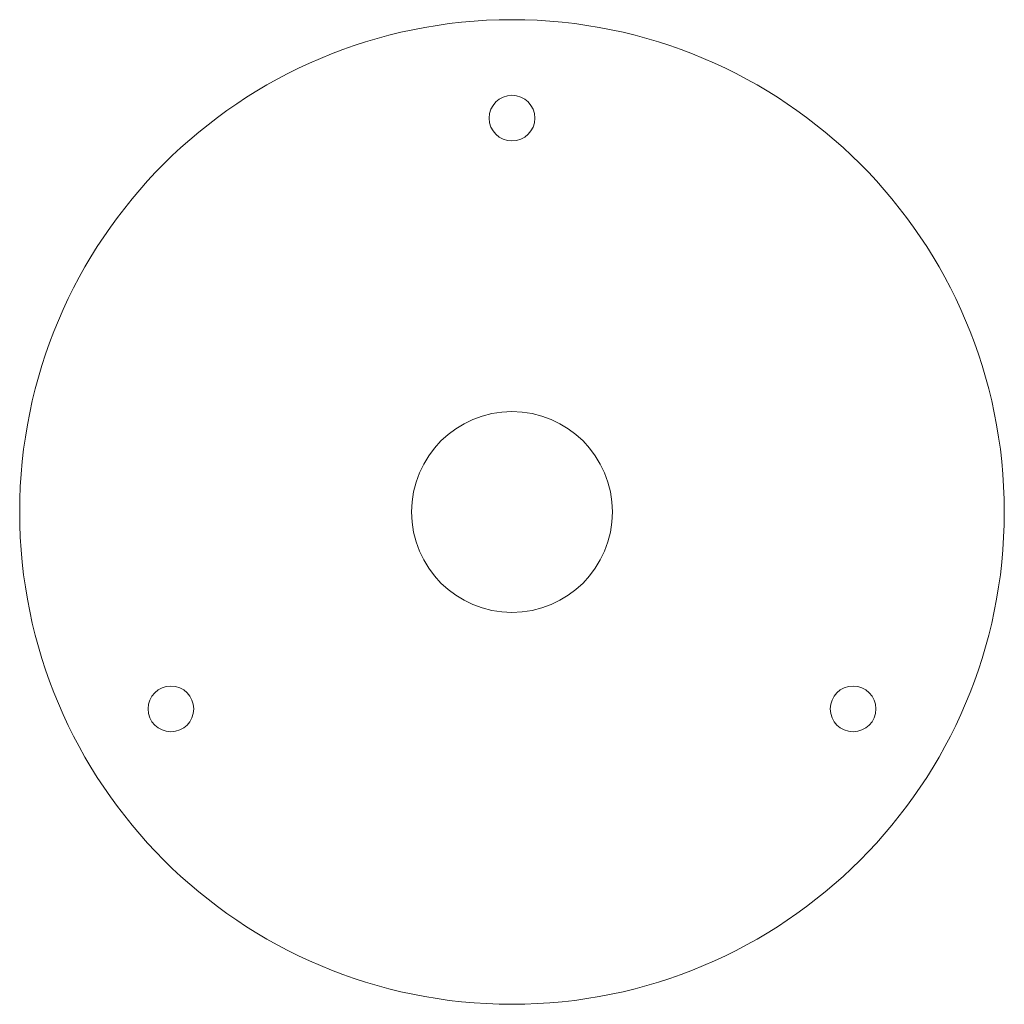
# Model space of a CAD drawing. Header units: inches. Extents: x 4.11 to 6.61, y 4.05 to 6.55.
import ezdxf

# ---------------------------------------------------------------- set-up
doc = ezdxf.new("R2010")
doc.units = ezdxf.units.IN
doc.header["$MEASUREMENT"] = 0

msp = doc.modelspace()

# ---------------------------------------------------------------- linework, layer by layer
at = {"color": 7, "linetype": 'Continuous', "lineweight": 15}
for centre, radius in [((5.3645, 5.2999), 1.25), ((5.3645, 6.2999), 0.058), ((5.3645, 5.2999), 0.255), ((4.4985, 4.7999), 0.058), ((6.2306, 4.7999), 0.058)]:
    msp.add_circle(centre, radius, dxfattribs=at)

doc.saveas('drawing.dxf')
